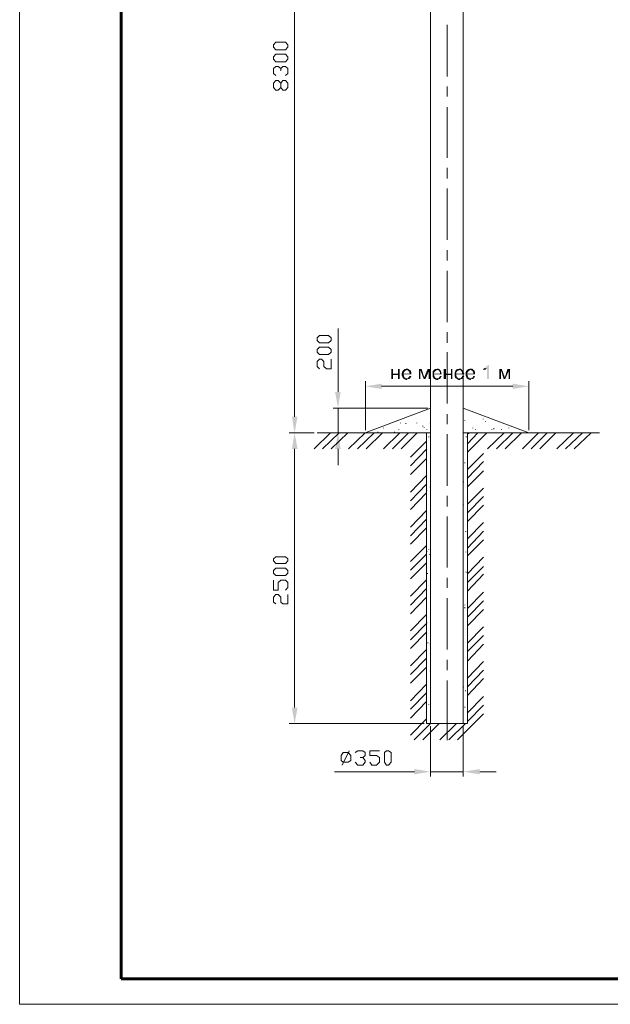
# Model space of a CAD drawing. Extents: x 4085 to 16488, y -65 to 12615.
# Tile 202 of 230: x 15574 to 15690, y 11426 to 11619. Entities that reach past the tile are written whole.
import ezdxf

# ---------------------------------------------------------------- set-up
doc = ezdxf.new("R2010")
doc.units = 0
doc.header["$MEASUREMENT"] = 0
doc.linetypes.add('CONTI', pattern=[0])
doc.layers.get('0').update_dxf_attribs({"color": 250, "linetype": 'CONTI'})
doc.layers.add('Опоры', color=7, linetype='Continuous')

msp = doc.modelspace()

# ---------------------------------------------------------------- hatches: boundary and pattern name
at = {"linetype": 'ByBlock', "lineweight": 15, "transparency": 33554676}
for points in [[(15666.43, 11551.41), (15666.21, 11551.41), (15666.21, 11551.34), (15666.13, 11551.34), (15666.13, 11551.26), (15665.99, 11551.26), (15665.99, 11551.12), (15665.91, 11551.12), (15665.91, 11551.04), (15665.77, 11551.04), (15665.77, 11550.89), (15665.54, 11550.82), (15665.99, 11550.67), (15665.99, 11548.61), (15666.43, 11548.61)], [(15647.54, 11550.6), (15647.17, 11550.6), (15647.17, 11548.61), (15647.54, 11548.61), (15647.54, 11549.42), (15648.5, 11549.42), (15647.54, 11549.71)], [(15648.79, 11550.6), (15648.5, 11550.6), (15648.5, 11549.71), (15647.54, 11549.71), (15648.5, 11549.42), (15648.5, 11548.61), (15648.79, 11548.61)], [(15649.53, 11550.38), (15649.38, 11550.23), (15649.31, 11550.01), (15649.23, 11549.79), (15649.23, 11549.57), (15649.23, 11549.34), (15649.31, 11549.2), (15649.38, 11549.05), (15649.38, 11548.98), (15649.53, 11548.75), (15650.19, 11548.75), (15650.05, 11548.75), (15649.97, 11548.75), (15649.97, 11548.9), (15649.82, 11548.9), (15649.82, 11548.98), (15649.75, 11548.98), (15649.68, 11549.2), (15649.6, 11549.57), (15651.15, 11549.57), (15651.15, 11549.71), (15649.6, 11549.71), (15649.68, 11550.01), (15649.82, 11550.16), (15649.97, 11550.3), (15650.19, 11550.38)], [(15650.19, 11550.67), (15649.97, 11550.6), (15649.82, 11550.6), (15649.68, 11550.52), (15649.53, 11550.38), (15650.27, 11550.38), (15650.34, 11550.38), (15650.49, 11550.3), (15650.56, 11550.3), (15650.56, 11550.16), (15650.71, 11550.08), (15650.71, 11549.93), (15650.71, 11549.86), (15650.78, 11549.71), (15649.6, 11549.71), (15651.15, 11549.71), (15651.08, 11550.08), (15650.93, 11550.38), (15650.78, 11550.38), (15650.71, 11550.45), (15650.56, 11550.6), (15650.42, 11550.67), (15650.27, 11550.67)], [(15650.78, 11549.2), (15650.71, 11549.2), (15650.71, 11549.12), (15650.56, 11548.98), (15650.56, 11548.9), (15650.49, 11548.9), (15650.49, 11548.75), (15650.34, 11548.75), (15650.19, 11548.75), (15649.53, 11548.75), (15649.68, 11548.68), (15649.9, 11548.53), (15650.12, 11548.46), (15650.27, 11548.46), (15650.34, 11548.61), (15650.64, 11548.61), (15650.86, 11548.75), (15651.01, 11548.98), (15651.15, 11549.2)], [(15653.15, 11550.6), (15652.63, 11550.6), (15652.63, 11548.61), (15652.92, 11548.61), (15652.92, 11550.3)], [(15653.15, 11550.6), (15652.92, 11550.3), (15653.59, 11548.61), (15653.66, 11548.98)], [(15654.84, 11550.6), (15654.33, 11550.6), (15653.66, 11548.98), (15653.59, 11548.61), (15653.88, 11548.61), (15654.55, 11550.16)], [(15654.84, 11550.6), (15654.55, 11550.16), (15654.55, 11548.61), (15654.84, 11548.61)], [(15655.51, 11550.38), (15655.36, 11550.23), (15655.29, 11550.01), (15655.29, 11549.79), (15655.29, 11549.57), (15655.29, 11549.34), (15655.29, 11549.2), (15655.36, 11549.05), (15655.36, 11548.98), (15655.51, 11548.75), (15656.25, 11548.75), (15656.02, 11548.75), (15655.88, 11548.9), (15655.8, 11548.9), (15655.8, 11548.98), (15655.65, 11549.2), (15655.58, 11549.57), (15657.06, 11549.57), (15657.06, 11549.71), (15655.58, 11549.71), (15655.65, 11550.01), (15655.8, 11550.16), (15655.95, 11550.3), (15656.25, 11550.38)], [(15656.25, 11550.67), (15656.02, 11550.6), (15655.8, 11550.6), (15655.65, 11550.52), (15655.51, 11550.38), (15656.32, 11550.38), (15656.47, 11550.38), (15656.47, 11550.3), (15656.54, 11550.3), (15656.61, 11550.16), (15656.61, 11550.08), (15656.76, 11550.08), (15656.76, 11549.93), (15656.76, 11549.86), (15656.76, 11549.71), (15655.58, 11549.71), (15657.06, 11549.71), (15656.98, 11550.08), (15656.84, 11550.38), (15656.76, 11550.45), (15656.61, 11550.6), (15656.47, 11550.67), (15656.39, 11550.67)], [(15656.76, 11549.2), (15656.76, 11549.12), (15656.61, 11549.12), (15656.61, 11548.98), (15656.54, 11548.9), (15656.47, 11548.75), (15656.32, 11548.75), (15656.25, 11548.75), (15655.51, 11548.75), (15655.65, 11548.68), (15655.88, 11548.53), (15656.1, 11548.46), (15656.32, 11548.46), (15656.47, 11548.61), (15656.69, 11548.61), (15656.84, 11548.75), (15656.98, 11548.98), (15657.06, 11549.2)], [(15657.94, 11550.6), (15657.5, 11550.6), (15657.5, 11548.61), (15657.94, 11548.61), (15657.94, 11549.42), (15658.9, 11549.42), (15657.94, 11549.71)], [(15659.2, 11550.6), (15658.9, 11550.6), (15658.9, 11549.71), (15657.94, 11549.71), (15658.9, 11549.42), (15658.9, 11548.61), (15659.2, 11548.61)], [(15659.86, 11550.38), (15659.79, 11550.23), (15659.71, 11550.01), (15659.64, 11549.79), (15659.64, 11549.57), (15659.64, 11549.34), (15659.64, 11549.2), (15659.71, 11549.05), (15659.71, 11548.98), (15659.86, 11548.75), (15660.6, 11548.75), (15660.38, 11548.75), (15660.23, 11548.9), (15660.16, 11548.98), (15660.01, 11549.2), (15659.94, 11549.57), (15661.56, 11549.57), (15661.56, 11549.71), (15659.94, 11549.71), (15660.01, 11550.01), (15660.16, 11550.16), (15660.3, 11550.3), (15660.6, 11550.38)], [(15660.6, 11550.67), (15660.38, 11550.6), (15660.23, 11550.6), (15660.01, 11550.52), (15659.86, 11550.38), (15660.67, 11550.38), (15660.82, 11550.38), (15660.82, 11550.3), (15660.89, 11550.3), (15660.97, 11550.16), (15660.97, 11550.08), (15661.12, 11550.08), (15661.12, 11549.93), (15661.12, 11549.86), (15661.12, 11549.71), (15659.94, 11549.71), (15661.56, 11549.71), (15661.34, 11550.08), (15661.19, 11550.38), (15661.12, 11550.45), (15660.97, 11550.6), (15660.82, 11550.67), (15660.67, 11550.67)], [(15661.12, 11549.2), (15661.12, 11549.12), (15660.97, 11548.98), (15660.97, 11548.9), (15660.89, 11548.9), (15660.82, 11548.75), (15660.67, 11548.75), (15660.6, 11548.75), (15659.86, 11548.75), (15659.94, 11548.75), (15660.08, 11548.68), (15660.23, 11548.53), (15660.45, 11548.46), (15660.67, 11548.46), (15660.82, 11548.61), (15661.04, 11548.61), (15661.26, 11548.75), (15661.41, 11548.98), (15661.56, 11549.2)], [(15662.08, 11550.38), (15661.93, 11550.23), (15661.85, 11550.01), (15661.78, 11549.79), (15661.85, 11549.57), (15661.78, 11549.34), (15661.85, 11549.2), (15661.93, 11549.05), (15661.93, 11548.98), (15662.08, 11548.75), (15662.81, 11548.75), (15662.59, 11548.75), (15662.52, 11548.75), (15662.52, 11548.9), (15662.37, 11548.9), (15662.37, 11548.98), (15662.3, 11548.98), (15662.22, 11549.2), (15662.15, 11549.57), (15663.63, 11549.57), (15663.63, 11549.71), (15662.15, 11549.71), (15662.22, 11550.01), (15662.37, 11550.16), (15662.52, 11550.3), (15662.67, 11550.38)], [(15662.67, 11550.67), (15662.52, 11550.6), (15662.37, 11550.6), (15662.22, 11550.52), (15662.08, 11550.38), (15662.89, 11550.38), (15663.03, 11550.3), (15663.11, 11550.3), (15663.11, 11550.16), (15663.26, 11550.16), (15663.26, 11550.08), (15663.26, 11549.93), (15663.33, 11549.86), (15663.33, 11549.71), (15662.15, 11549.71), (15663.63, 11549.71), (15663.63, 11550.08), (15663.48, 11550.38), (15663.33, 11550.38), (15663.33, 11550.45), (15663.26, 11550.45), (15663.26, 11550.6), (15663.03, 11550.67), (15662.96, 11550.67), (15662.81, 11550.67)], [(15663.33, 11549.2), (15663.26, 11549.12), (15663.26, 11548.98), (15663.11, 11548.9), (15663.03, 11548.9), (15663.03, 11548.75), (15662.89, 11548.75), (15662.81, 11548.75), (15662.08, 11548.75), (15662.22, 11548.68), (15662.44, 11548.53), (15662.67, 11548.46), (15662.81, 11548.46), (15662.89, 11548.61), (15663.18, 11548.61), (15663.4, 11548.75), (15663.55, 11548.98), (15663.63, 11549.2)], [(15665.54, 11550.82), (15665.47, 11550.67), (15665.32, 11550.67), (15665.32, 11550.38), (15665.54, 11550.45), (15665.69, 11550.45), (15665.84, 11550.6), (15665.99, 11550.67)], [(15668.94, 11550.6), (15668.42, 11550.6), (15668.42, 11548.61), (15668.79, 11548.61), (15668.79, 11550.3)], [(15668.94, 11550.6), (15668.79, 11550.3), (15669.31, 11548.61), (15669.53, 11548.98)], [(15670.56, 11550.6), (15670.05, 11550.6), (15669.53, 11548.98), (15669.31, 11548.61), (15669.6, 11548.61), (15670.27, 11550.16)], [(15670.56, 11550.6), (15670.27, 11550.16), (15670.27, 11548.61), (15670.56, 11548.61)], [(15645.25, 11547.72), (15645.25, 11546.69), (15642.08, 11547.2)], [(15671.08, 11547.72), (15671.08, 11546.69), (15674.25, 11547.2)], [(15636.1, 11546.1), (15637.2, 11546.1), (15636.69, 11542.92)], [(15627.61, 11541.23), (15628.72, 11541.23), (15628.13, 11538.05)], [(15627.61, 11534.88), (15628.72, 11534.88), (15628.13, 11538.05)], [(15636.1, 11534.88), (15637.2, 11534.88), (15636.69, 11538.05)], [(15627.61, 11484.03), (15628.72, 11484.03), (15628.13, 11480.86)], [(15651.74, 11471.93), (15651.74, 11470.89), (15654.92, 11471.41)], [(15664.58, 11471.93), (15664.58, 11470.89), (15661.34, 11471.41)]]:
    msp.add_hatch(color=0, dxfattribs=at).paths.add_polyline_path(points)

# ---------------------------------------------------------------- linework, layer by layer
at = {"color": 0, "linetype": 'ByBlock', "lineweight": 15, "transparency": 33554676, "extrusion": (1, 0, 0), "elevation": 15574}
msp.add_lwpolyline([(11722.66, 0), (11425.66, 0)], dxfattribs=at)
at = {"color": 0, "linetype": 'ByBlock', "lineweight": 15, "transparency": 33554676}
for points in [[(15628.13, 11541.23), (15628.13, 11678.94)], [(15654.92, 11656.21), (15654.92, 11480.86)], [(15661.34, 11656.21), (15661.34, 11480.86)], [(15658.16, 11618.27), (15658.16, 11608.16)], [(15626.8, 11613.92), (15626.36, 11613.4), (15624.44, 11613.4), (15623.99, 11613.92), (15623.99, 11614.36), (15624.44, 11614.88), (15626.36, 11614.88), (15626.8, 11614.36), (15626.8, 11613.92)], [(15626.8, 11611.56), (15626.36, 11611.04), (15624.44, 11611.04), (15623.99, 11611.56), (15623.99, 11612), (15624.44, 11612.52), (15626.36, 11612.52), (15626.8, 11612), (15626.8, 11611.56)], [(15624.44, 11608.31), (15623.99, 11608.75), (15623.99, 11609.71), (15624.44, 11610.08), (15624.88, 11610.08), (15625.4, 11609.71), (15625.4, 11609.27)], [(15625.4, 11609.71), (15625.84, 11610.08), (15626.36, 11610.08), (15626.8, 11609.71), (15626.8, 11608.75), (15626.36, 11608.31)], [(15626.8, 11605.95), (15626.36, 11605.43), (15625.84, 11605.43), (15625.4, 11605.95), (15625.4, 11606.83), (15624.88, 11607.35), (15624.44, 11607.35), (15623.99, 11606.83), (15623.99, 11605.95), (15624.44, 11605.43), (15624.88, 11605.43), (15625.4, 11605.95)], [(15625.4, 11606.83), (15625.84, 11607.35), (15626.36, 11607.35), (15626.8, 11606.83), (15626.8, 11605.95)], [(15658.16, 11606.17), (15658.16, 11604.18)], [(15658.16, 11602.11), (15658.16, 11592.15)], [(15658.16, 11590.16), (15658.16, 11588.09)], [(15658.16, 11586.1), (15658.16, 11575.99)], [(15658.16, 11573.99), (15658.16, 11571.93)], [(15658.16, 11569.93), (15658.16, 11559.82)], [(15635.36, 11556.21), (15634.84, 11555.76), (15633.07, 11555.76), (15632.56, 11556.21), (15632.56, 11556.72), (15633.07, 11557.17), (15634.84, 11557.17), (15635.36, 11556.72), (15635.36, 11556.21)], [(15636.69, 11546.1), (15636.69, 11558.57)], [(15658.16, 11557.83), (15658.16, 11555.76)], [(15635.36, 11553.92), (15634.84, 11553.48), (15633.07, 11553.48), (15632.56, 11553.92), (15632.56, 11554.44), (15633.07, 11554.88), (15634.84, 11554.88), (15635.36, 11554.44), (15635.36, 11553.92)], [(15658.16, 11553.92), (15658.16, 11543.81)], [(15633.07, 11550.67), (15632.56, 11551.12), (15632.56, 11552.07), (15633.07, 11552.52), (15633.44, 11552.52), (15633.88, 11552.07), (15633.88, 11551.12), (15634.4, 11550.67), (15635.36, 11550.67), (15635.36, 11552.52)], [(15642.08, 11538.57), (15642.08, 11548.24)], [(15645.25, 11547.2), (15671.08, 11547.2)], [(15674.25, 11538.57), (15674.25, 11548.24)], [(15654.4, 11542.92), (15635.73, 11542.92)], [(15636.69, 11538.05), (15636.69, 11542.92)], [(15654.92, 11542.92), (15642, 11538.05)], [(15658.16, 11541.74), (15658.16, 11539.75)], [(15661.34, 11542.92), (15674.25, 11538.05)], [(15649.01, 11539.97), (15649.01, 11540.05)], [(15650.05, 11539.82), (15650.05, 11539.97)], [(15652.19, 11539.97), (15652.19, 11540.05)], [(15653.37, 11539.31), (15653.37, 11539.45)], [(15654.84, 11539.97), (15654.84, 11540.05)], [(15661.63, 11540.41), (15661.63, 11540.49)], [(15665.25, 11540.71), (15665.25, 11540.78)], [(15665.69, 11540.19), (15665.69, 11540.27)], [(15631.97, 11538.05), (15627.09, 11538.05)], [(15631.97, 11534.88), (15635.21, 11538.05)], [(15632.56, 11538.05), (15654.92, 11538.05)], [(15633.07, 11538.05), (15637.72, 11538.05)], [(15633.66, 11534.88), (15636.91, 11538.05)], [(15635.36, 11534.88), (15638.61, 11538.05)], [(15638.75, 11534.88), (15642, 11538.05)], [(15640.53, 11534.88), (15643.77, 11538.05)], [(15642.22, 11534.88), (15645.47, 11538.05)], [(15644.51, 11538.13), (15644.51, 11538.27)], [(15645.62, 11538.94), (15645.62, 11539.01)], [(15645.62, 11534.88), (15648.87, 11538.05)], [(15647.39, 11534.88), (15650.56, 11538.05)], [(15647.83, 11538.13), (15647.83, 11538.27)], [(15648.64, 11538.72), (15648.64, 11538.79)], [(15649.09, 11534.88), (15652.26, 11538.05)], [(15653.66, 11539.01), (15653.66, 11539.09)], [(15654.11, 11538.05), (15654.11, 11480.86)], [(15654.18, 11538.72), (15654.18, 11538.79)], [(15654.55, 11537.17), (15654.55, 11537.31)], [(15658.16, 11537.76), (15658.16, 11527.65)], [(15661.34, 11538.05), (15688.2, 11538.05)], [(15661.93, 11537.17), (15661.93, 11537.31)], [(15662.15, 11538.05), (15662.15, 11480.86)], [(15662.15, 11534.22), (15665.99, 11538.05)], [(15662.15, 11535.91), (15664.22, 11538.05)], [(15662.15, 11537.76), (15662.59, 11538.05)], [(15663.26, 11538.94), (15663.26, 11539.01)], [(15663.77, 11538.72), (15663.77, 11538.79)], [(15666.13, 11534.88), (15669.38, 11538.05)], [(15666.95, 11538.72), (15666.95, 11538.79)], [(15667.39, 11538.79), (15667.39, 11538.94)], [(15667.91, 11534.88), (15671.08, 11538.05)], [(15668.87, 11538.72), (15668.87, 11538.79)], [(15669.6, 11534.88), (15672.78, 11538.05)], [(15670.34, 11538.94), (15670.34, 11539.01)], [(15673, 11534.88), (15676.17, 11538.05)], [(15674.7, 11534.88), (15677.87, 11538.05)], [(15676.39, 11534.88), (15679.57, 11538.05)], [(15679.79, 11534.88), (15683.03, 11538.05)], [(15681.48, 11534.88), (15684.81, 11538.05)], [(15683.18, 11534.88), (15686.5, 11538.05)], [(15650.93, 11533.26), (15654.11, 11536.43)], [(15628.13, 11484.03), (15628.13, 11534.88)], [(15636.69, 11534.88), (15636.69, 11531.71)], [(15650.93, 11531.56), (15654.18, 11534.88)], [(15662.15, 11530.82), (15665.32, 11533.99)], [(15650.93, 11529.86), (15654.11, 11533.03)], [(15661.63, 11532.07), (15661.63, 11532.22)], [(15662.15, 11529.12), (15665.32, 11532.44)], [(15650.93, 11526.39), (15654.11, 11529.64)], [(15662.15, 11527.43), (15665.32, 11530.6)], [(15650.93, 11524.69), (15654.11, 11527.94)], [(15661.41, 11528.38), (15661.41, 11528.46)], [(15650.93, 11523), (15654.11, 11526.24)], [(15654.18, 11526.69), (15654.18, 11526.76)], [(15654.84, 11527.35), (15654.84, 11527.43)], [(15662.15, 11524.03), (15665.32, 11527.2)], [(15662.15, 11525.73), (15662.15, 11525.8)], [(15658.16, 11525.65), (15658.16, 11523.59)], [(15661.41, 11523.81), (15661.41, 11523.88)], [(15662.15, 11522.33), (15665.32, 11525.51)], [(15662.15, 11520.64), (15665.32, 11523.81)], [(15650.93, 11519.53), (15654.11, 11522.78)], [(15650.93, 11517.83), (15654.11, 11521.08)], [(15658.16, 11521.6), (15658.16, 11511.56)], [(15662.15, 11517.24), (15665.32, 11520.41)], [(15650.93, 11516.13), (15654.11, 11519.38)], [(15661.85, 11518.57), (15661.85, 11518.72)], [(15662.15, 11515.4), (15665.32, 11518.72)], [(15662.15, 11513.85), (15665.32, 11517.02)], [(15650.93, 11512.74), (15654.11, 11515.91)], [(15650.93, 11511.04), (15654.11, 11514.22)], [(15654.18, 11514.66), (15654.18, 11514.81)], [(15654.55, 11515.03), (15654.55, 11515.1)], [(15654.7, 11514.14), (15654.7, 11514.22)], [(15661.85, 11514.58), (15661.85, 11514.66)], [(15626.8, 11512.89), (15626.36, 11512.37), (15624.44, 11512.37), (15623.99, 11512.89), (15623.99, 11513.26), (15624.44, 11513.7), (15626.36, 11513.7), (15626.8, 11513.26), (15626.8, 11512.89)], [(15650.93, 11509.34), (15654.11, 11512.52)], [(15662.15, 11510.3), (15665.32, 11513.62)], [(15626.8, 11510.45), (15626.36, 11510.01), (15624.44, 11510.01), (15623.99, 11510.45), (15623.99, 11510.97), (15624.44, 11511.41), (15626.36, 11511.41), (15626.8, 11510.97), (15626.8, 11510.45)], [(15654.33, 11510.3), (15654.33, 11510.45)], [(15661.93, 11510.6), (15661.93, 11510.75)], [(15662.15, 11508.61), (15665.32, 11511.78)], [(15662.15, 11506.91), (15665.32, 11510.23)], [(15626.36, 11507.13), (15626.8, 11507.65), (15626.8, 11508.61), (15626.36, 11509.05), (15625.4, 11509.05), (15624.88, 11508.61), (15624.88, 11507.13), (15623.99, 11507.13), (15623.99, 11509.05)], [(15650.93, 11505.95), (15654.11, 11509.12)], [(15658.16, 11509.57), (15658.16, 11507.57)], [(15650.93, 11504.18), (15654.11, 11507.43)], [(15661.34, 11508.09), (15661.34, 11508.16)], [(15662.15, 11503.51), (15665.32, 11506.69)], [(15624.44, 11504.4), (15623.99, 11504.77), (15623.99, 11505.73), (15624.44, 11506.24), (15624.88, 11506.24), (15625.4, 11505.73), (15625.4, 11504.77), (15625.84, 11504.4), (15626.8, 11504.4), (15626.8, 11506.24)], [(15650.93, 11502.48), (15654.11, 11505.73)], [(15658.16, 11505.51), (15658.16, 11495.47)], [(15662.15, 11501.82), (15665.32, 11504.99)], [(15661.63, 11504.18), (15661.63, 11504.25)], [(15661.63, 11503.59), (15661.63, 11503.74)], [(15662.15, 11500.12), (15665.32, 11503.29)], [(15650.93, 11499.09), (15654.11, 11502.33)], [(15650.93, 11497.32), (15654.11, 11500.56)], [(15654.18, 11500.64), (15654.18, 11500.78)], [(15650.93, 11495.62), (15654.11, 11498.86)], [(15662.15, 11496.72), (15665.32, 11499.9)], [(15654.4, 11496.72), (15654.4, 11496.8)], [(15662.15, 11495.03), (15665.32, 11498.2)], [(15650.93, 11492.22), (15654.11, 11495.47)], [(15654.84, 11496.5), (15654.84, 11496.58)], [(15662.15, 11493.18), (15665.32, 11496.5)], [(15662.15, 11494.81), (15662.15, 11494.88)], [(15650.93, 11490.53), (15654.11, 11493.77)], [(15658.16, 11493.4), (15658.16, 11491.41)], [(15662.15, 11489.79), (15665.32, 11493.11)], [(15650.93, 11488.83), (15654.11, 11492)], [(15654.84, 11491.19), (15654.84, 11491.26)], [(15662.15, 11488.09), (15665.32, 11491.41)], [(15658.16, 11489.34), (15658.16, 11477.61)], [(15662.15, 11486.39), (15665.32, 11489.71)], [(15650.93, 11485.36), (15654.11, 11488.61)], [(15661.41, 11488.02), (15661.41, 11488.09)], [(15661.78, 11487.28), (15661.78, 11487.35)], [(15650.93, 11483.74), (15654.11, 11486.91)], [(15650.93, 11481.96), (15654.11, 11485.21)], [(15662.15, 11483), (15665.32, 11486.17)], [(15654.55, 11484.62), (15654.55, 11484.7)], [(15661.63, 11484.03), (15661.63, 11484.18)], [(15662.15, 11481.3), (15665.32, 11484.47)], [(15650.93, 11478.57), (15654.11, 11481.82)], [(15660.23, 11477.68), (15665.32, 11482.78)], [(15653.66, 11480.86), (15627.09, 11480.86)], [(15651.67, 11477.68), (15654.92, 11480.86)], [(15653.37, 11477.68), (15656.61, 11480.86)], [(15654.11, 11480.86), (15662.15, 11480.86)], [(15654.92, 11480.34), (15654.92, 11470.45)], [(15656.76, 11477.68), (15660.01, 11480.86)], [(15658.53, 11477.68), (15661.78, 11480.86)], [(15661.34, 11480.34), (15661.34, 11470.45)], [(15637.5, 11472.67), (15638.9, 11475.54)], [(15640.08, 11475.18), (15640.6, 11475.54), (15641.56, 11475.54), (15642, 11475.18), (15642, 11474.58), (15641.56, 11474.22), (15641.04, 11474.22)], [(15642.96, 11473.26), (15643.33, 11472.67), (15644.29, 11472.67), (15644.88, 11473.26), (15644.88, 11474.22), (15644.29, 11474.58), (15642.96, 11474.58), (15642.96, 11475.54), (15644.88, 11475.54)], [(15646.21, 11472.67), (15645.84, 11473.26), (15645.84, 11475.18), (15646.21, 11475.54), (15646.65, 11475.54), (15647.17, 11475.18), (15647.17, 11473.26), (15646.65, 11472.67), (15646.21, 11472.67)], [(15637.72, 11473.26), (15637.28, 11473.63), (15637.28, 11474.58), (15637.72, 11475.18), (15638.68, 11475.18), (15639.2, 11474.58), (15639.2, 11473.63), (15638.68, 11473.26), (15637.72, 11473.26)], [(15641.56, 11474.22), (15642, 11473.63), (15642, 11473.26), (15641.56, 11472.67), (15640.6, 11472.67), (15640.08, 11473.26)], [(15651.74, 11471.41), (15636.02, 11471.41)], [(15661.34, 11471.41), (15654.92, 11471.41)], [(15664.58, 11471.41), (15667.83, 11471.41)]]:
    msp.add_lwpolyline(points, dxfattribs=at)
at = {"color": 0, "linetype": 'ByBlock', "lineweight": 15, "transparency": 33554676, "extrusion": (0, 1, 0), "elevation": 11425.66}
msp.add_lwpolyline([(-15574, 0), (-15994, 0)], dxfattribs=at)
at = {"layer": 'Опоры', "linetype": 'Continuous', "lineweight": 60, "ltscale": 0.5, "extrusion": (1, 0, 0), "elevation": 15594}
msp.add_lwpolyline([(11717.66, 0), (11430.66, 0)], dxfattribs=at)
at = {"layer": 'Опоры', "linetype": 'Continuous', "lineweight": 60, "ltscale": 0.5, "extrusion": (0, 1, 0), "elevation": 11430.66}
msp.add_lwpolyline([(-15594, 0), (-15989, 0)], dxfattribs=at)

doc.saveas('drawing.dxf')
